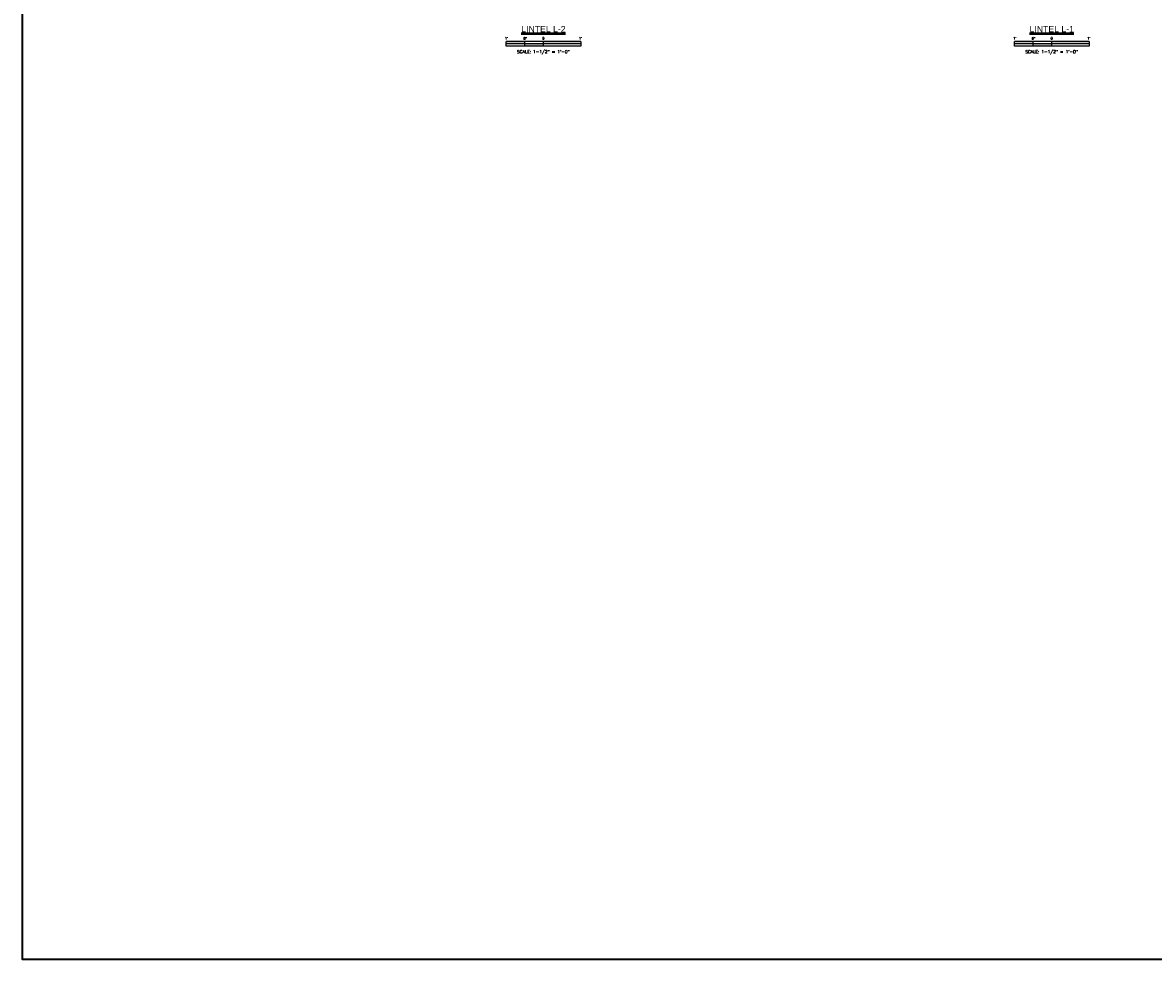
# Model space of a CAD drawing. Extents: x -1004 to 916, y -640 to 704.
# Tile 1 of 21: x -1004 to -640, y -640 to -338. Entities that reach past the tile are written whole.
import ezdxf
from ezdxf.enums import TextEntityAlignment as Align

# ---------------------------------------------------------------- set-up
doc = ezdxf.new("R2010")
doc.units = 0
doc.header["$MEASUREMENT"] = 0
doc.layers.add('Level 1', color=7, linetype='Continuous', lineweight=18)
doc.layers.add('Level 47', color=7, linetype='Continuous', lineweight=18)
doc.styles.add('BORD', font='romand.shx')
doc.styles.add('NOTES', font='romans.shx')

# ---------------------------------------------------------------- blocks, each defined once
blk = doc.blocks.new('S0015B')
for p, q in [((1.5, 0.002), (-1.5, 0.002)), ((-1.5, -0.185), (-1.5, 0.002)), ((-0.75, -0.185), (-0.75, 0)), ((0, -0.185), (0, 0)), ((1.5, 0.002), (1.5, -0.185)), ((1.5, -0.092), (-1.5, -0.092)), ((1.5, -0.185), (-1.5, -0.185))]:
    blk.add_line(p, q)
at = {"extrusion": (0, 0, -1)}
for points in [[(1.5, 0.002), (1.5, -0.092), (0.75, 0), (0.75, -0.092)], [(0, 0), (0, -0.092), (-1.5, 0.002), (-1.5, -0.092)], [(0.75, -0.092), (0.75, -0.185), (0, -0.092), (0, -0.185)]]:
    blk.add_solid(points, dxfattribs=at)
at = {"lineweight": 18, "style": 'NOTES'}
for s, p in [("1'", (-1.49, 0.125)), ('6"', (-0.737, 0.125)), ('0', (-0.007, 0.134)), ("1'", (1.49, 0.125))]:
    blk.add_text(s, height=0.0938, dxfattribs=at).set_placement(p, align=Align.MIDDLE_CENTER)
at = {"lineweight": 25, "style": 'NOTES'}
blk.add_text('SCALE: 1-1/2" = 1\'-0"', height=0.125, dxfattribs=at).set_placement((-0.009, -0.413), align=Align.MIDDLE_CENTER)

msp = doc.modelspace()

# ---------------------------------------------------------------- linework, layer by layer
at = {"layer": 'Level 1', "color": 3, "linetype": 'Continuous', "lineweight": 35}
msp.add_3dface([(-1003.74, 704.14), (916.28, 704.14), (916.28, -639.88), (-1003.74, -639.88)], dxfattribs=at)

# ---------------------------------------------------------------- block references
at = {"xscale": 8, "yscale": 8, "zscale": 8}
for p in [(-836.02, -344.5), (-672.37, -344.5)]:
    msp.add_blockref('S0015B', p, dxfattribs=at)

# ---------------------------------------------------------------- texts
at = {"layer": 'Level 47', "color": 30, "linetype": 'Continuous', "lineweight": 50, "char_height": 2, "attachment_point": 1, "style": 'BORD'}
for s, insert, line_spacing_factor in [('\\fArial|b0|i0|c0|p39;\\LLINTEL L-2', (-843.19, -339.5), 0.605023), ('\\fArial|b0|i0|c0|p39;\\LLINTEL L-1', (-679.54, -339.5), 0.602605)]:
    msp.add_mtext(s, dxfattribs=dict(at, insert=insert, line_spacing_factor=line_spacing_factor))

doc.saveas('drawing.dxf')
